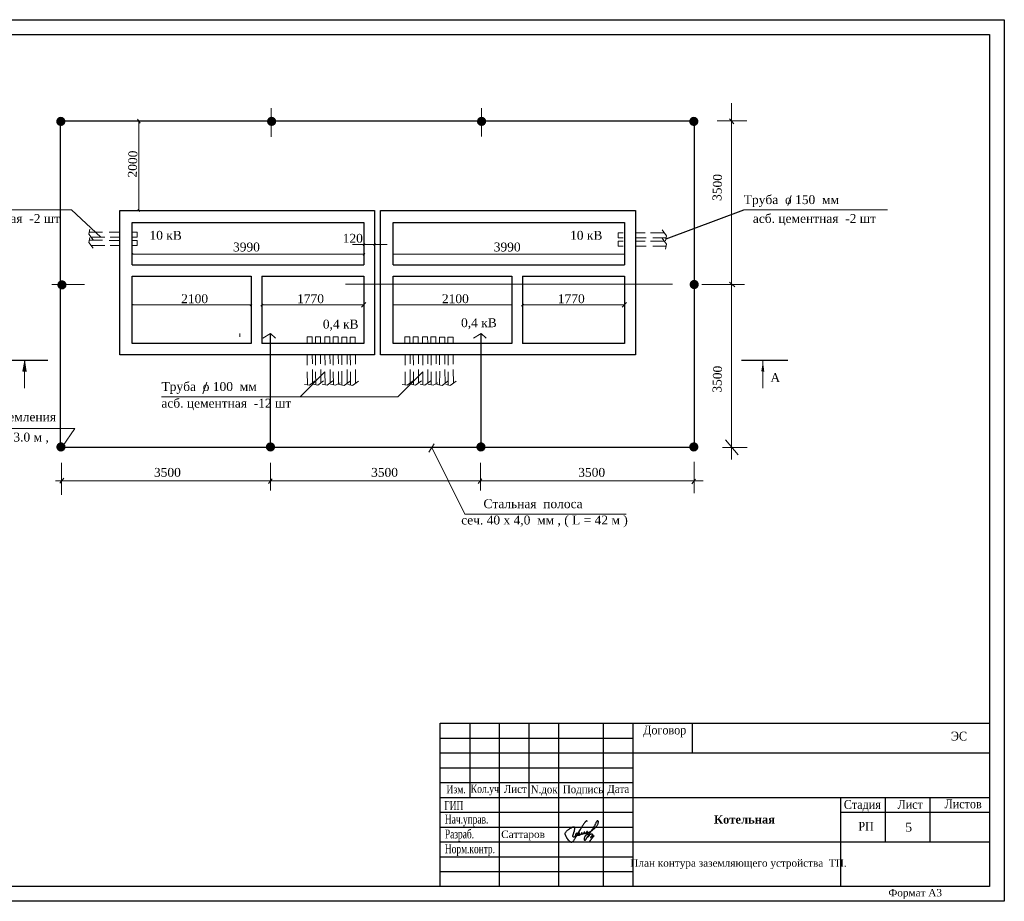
# Model space of a CAD drawing. Extents: x 352696 to 405256, y 4162769 to 4241487.
# Tile 17 of 148: x 404217 to 404549, y 4238799 to 4239096. Entities that reach past the tile are written whole.
import ezdxf

# ---------------------------------------------------------------- set-up
doc = ezdxf.new("R2010")
doc.units = 0
doc.header["$LTSCALE"] = 0.5
doc.header["$MEASUREMENT"] = 0
doc.layers.add('Прект', color=7, linetype='Continuous', true_color=0x000000)
doc.layers.add('РАЗМЕРЫ ВНУТР', color=7, linetype='Continuous', lineweight=25)
doc.layers.add('эл.сети', color=130, linetype='Continuous', lineweight=30)
doc.styles.add('seviyorum', font='times.ttf')
doc.styles.add('stile1', font='times.ttf')
doc.styles.add('style2', font='times.ttf')
doc.styles.add('TIEMS', font='times.ttf')
doc.styles.add('Times 300', font='times.ttf', dxfattribs={"height": 300})
doc.styles.add('Times New Roman', font='times.ttf')

# ---------------------------------------------------------------- blocks, each defined once
blk = doc.blocks.new('А3')
at = {"lineweight": 25}
for points in [[(-7137122, 3112128), (-7095122, 3112128), (-7095122, 3082428), (-7137122, 3082428)], [(-7135122, 3111628), (-7095622, 3111628), (-7095622, 3082928), (-7135122, 3082928)]]:
    blk.add_lwpolyline(points, close=True, dxfattribs=at)
at = {"ltscale": 100, "insert": (-7098122, 3082678), "char_height": 250, "attachment_point": 5, "style": 'TIEMS'}
blk.add_mtext_dynamic_manual_height_columns('Формат А3', width=1841.86, gutter_width=1500, heights=[0], dxfattribs=at)
blk = doc.blocks.new('Имзо')
at = {"color": 5}
blk.add_open_spline([(1171.1, 1083.9), (1171.2, 1084.1), (1171.2, 1084.3), (1170.9, 1084.6), (1170.5, 1084.8), (1170, 1084.4), (1169.4, 1084), (1168.9, 1083.3), (1168.1, 1082.4), (1167.2, 1081.3), (1166.1, 1079.7), (1164.9, 1077.9), (1163.7, 1075.8), (1162.2, 1073.6), (1160.9, 1071.5), (1159.5, 1069.1), (1158.1, 1066.7), (1156.8, 1064.1), (1155.5, 1062), (1154.4, 1060.3), (1153.3, 1058.9), (1152.5, 1057.8), (1151.5, 1057.3), (1150.4, 1057.7), (1149.1, 1058.8), (1147.3, 1060.2), (1146.3, 1062.1), (1145.1, 1063.8), (1144.4, 1065.1), (1143.9, 1066.4), (1143.4, 1067.5), (1143.4, 1069.2), (1144.4, 1070.8), (1145.6, 1072.3), (1147, 1073.4), (1148.5, 1074.4), (1150.2, 1075.5), (1151.8, 1076.3), (1153.2, 1076.9), (1153.9, 1077.2), (1154.8, 1077.4), (1155.4, 1076.4), (1155.4, 1075.6), (1155.3, 1074.7), (1155.2, 1073.5), (1154.8, 1072.1), (1154.5, 1070.8), (1154.1, 1069.8), (1153.8, 1068.6), (1153.4, 1067.6), (1153.1, 1066.6), (1152.8, 1065.8), (1152.9, 1064.8), (1153.9, 1064.1), (1155.1, 1064.5), (1156.3, 1064.9), (1157.5, 1065.6), (1158.3, 1066.3), (1159, 1067), (1159.2, 1067.8), (1159.3, 1068.5), (1158.7, 1069.2), (1157.7, 1068.8), (1157, 1068.2), (1156.6, 1067.4), (1156.3, 1066.7), (1156.1, 1065.9), (1156.9, 1065.2), (1158.1, 1066), (1159.3, 1066.6), (1160.5, 1067.4), (1161.2, 1068.1), (1161.7, 1068.6), (1161.7, 1069), (1161.6, 1069.4), (1161.2, 1069.4), (1160.8, 1069.3), (1160.5, 1068.8), (1160.2, 1068.4), (1159.9, 1067.9), (1159.9, 1067.3), (1159.8, 1066.8), (1160.2, 1066.3), (1160.9, 1066.5), (1161.7, 1066.8), (1162.8, 1067.4), (1163.8, 1068), (1164.5, 1068.6), (1164.9, 1069), (1165.2, 1069.3), (1164.9, 1069.8), (1164.5, 1069.7), (1164.1, 1069.4), (1164, 1069.1), (1163.6, 1068.6), (1163.8, 1067.5), (1165.2, 1067.8), (1166, 1068.3), (1166.7, 1068.6), (1167.2, 1068.9), (1167.7, 1069.2), (1168, 1069.5), (1168.3, 1069.7), (1168.3, 1070.1), (1168.1, 1070.4), (1167.6, 1070.6), (1167.2, 1070.2), (1167, 1069.7), (1166.9, 1069.2), (1167.1, 1068.6), (1167.7, 1068.4), (1168.3, 1068.5), (1168.8, 1068.7), (1169.2, 1069), (1169.8, 1069.2), (1170.3, 1069.6), (1170.8, 1069.8), (1171.1, 1070.2), (1171.5, 1070.4), (1171.5, 1070.8), (1171.6, 1071.3), (1171, 1071.2), (1170.8, 1070.8), (1170.3, 1070.4), (1170.1, 1069.9), (1170, 1069.4), (1170.1, 1069.1), (1170.4, 1068.8), (1170.9, 1068.9), (1171.4, 1069.2), (1172.1, 1069.5), (1172.7, 1069.9), (1173.5, 1070.2), (1174.2, 1070.6), (1175, 1071), (1176.1, 1071.6), (1177.5, 1072.4), (1178.7, 1073.5), (1180, 1074.6), (1181.1, 1075.7), (1182.2, 1076.9), (1183, 1078.1), (1184, 1079.1), (1184.6, 1080.1), (1185.3, 1081.3), (1185.3, 1082.5), (1185.4, 1083.6), (1185.2, 1084.5), (1184.5, 1084.9), (1183.7, 1084.7), (1183.2, 1084), (1182.6, 1083), (1182, 1081.8), (1181.1, 1080.2), (1180.3, 1078.4), (1179.3, 1076.7), (1178.6, 1075.2), (1177.8, 1074), (1177, 1073), (1176.5, 1071.9), (1175.7, 1071.1), (1175.2, 1070.1), (1174.6, 1069.3), (1173.8, 1068.2), (1173.2, 1067), (1172.6, 1066.1), (1172.2, 1065.5), (1171.8, 1065), (1171.3, 1064.4), (1171, 1063.6), (1170.4, 1062.8), (1169.9, 1062), (1169.4, 1061.2), (1169, 1060.6), (1168.7, 1060.2), (1168.3, 1059.8), (1167.8, 1060.3), (1167.6, 1061), (1167.7, 1061.9), (1167.8, 1062.9), (1168.1, 1063.8), (1168.6, 1064.7), (1169, 1065.6), (1169.5, 1066.4), (1170.3, 1067), (1170.9, 1067.6), (1171.7, 1067.9), (1172.5, 1068.2), (1173.2, 1068.2), (1174, 1068), (1174, 1067.2), (1174, 1066.5), (1173.6, 1065.8), (1173.2, 1065.3), (1172.9, 1064.8), (1172.5, 1064.4), (1172.1, 1064.1), (1171.6, 1063.8), (1171.6, 1064.9), (1172.4, 1065.2), (1172.9, 1065.9), (1173.4, 1066.3), (1173.8, 1066.7), (1174.4, 1067.2), (1175.1, 1067.7), (1175.9, 1068), (1176.5, 1068.3), (1177.2, 1068.5), (1177.6, 1068.1), (1177.8, 1067.8), (1178, 1067.3), (1177.7, 1066.8), (1177.4, 1066.2), (1177.1, 1065.6), (1176.7, 1065.1), (1176.3, 1064.7), (1176.1, 1064.3), (1175.7, 1064.1), (1175.3, 1063.4), (1176.4, 1064.2), (1176.9, 1064.6), (1177.7, 1065), (1178.1, 1065.5), (1178.6, 1065.7), (1179, 1065.9), (1179.4, 1066.1), (1179.6, 1065.6), (1179.4, 1065.3), (1179.2, 1064.9), (1178.9, 1064.5), (1178.3, 1064), (1177.8, 1063.3), (1177.1, 1062.3), (1176.3, 1061.5), (1175.7, 1060.6), (1175.1, 1059.9), (1174.6, 1059.1), (1174, 1058.6), (1173.8, 1058.2), (1173.8, 1058.2)], degree=3, knots=[0, 0, 0, 0, 0.513448, 0.778442, 1.104661, 1.704776, 2.452288, 3.45026, 4.324221, 5.947189, 7.813706, 10.086697, 12.416961, 15.084433, 18.013444, 19.930478, 23.226491, 26.538854, 28.582206, 30.510688, 32.78655, 33.889821, 34.643612, 35.656301, 37.257657, 39.781515, 42.375023, 43.560099, 45.9476, 46.941841, 47.767292, 49.564283, 51.675996, 53.262317, 55.2939, 56.95896, 58.79076, 61.326017, 62.413148, 63.084418, 63.878144, 64.720464, 66.023899, 66.222465, 67.487815, 69.680005, 70.444245, 71.673472, 72.848295, 74.105126, 74.94512, 75.912346, 76.736311, 77.698008, 79.003768, 80.281432, 81.605861, 82.813812, 83.664349, 84.504922, 85.074787, 85.799177, 86.742401, 87.819462, 88.673482, 89.415056, 90.21756, 90.733173, 92.042692, 93.77869, 95.204299, 96.256932, 96.685701, 97.162976, 97.450585, 97.80414, 98.243933, 98.660495, 99.209233, 99.913193, 100.436068, 100.907806, 101.32112, 101.958786, 102.795823, 104.16382, 105.540878, 106.28524, 106.753115, 107.246352, 107.575339, 108.017534, 108.471017, 108.807397, 109.213417, 110.179303, 111.257909, 112.601544, 113.10194, 113.790857, 114.31637, 114.690476, 115.029799, 115.380504, 115.694795, 116.157893, 116.641327, 117.21885, 117.657806, 118.307804, 118.946395, 119.406099, 119.996636, 120.533035, 121.049928, 121.752832, 122.362533, 122.775697, 123.14845, 123.551347, 123.960934, 124.293112, 124.810641, 125.428713, 126.106175, 126.437823, 126.833139, 127.128989, 127.632689, 128.194828, 128.976292, 129.709658, 130.603096, 131.404911, 132.114243, 133.326193, 135.129377, 136.959238, 138.347922, 140.082276, 141.639056, 143.243221, 144.25244, 145.980999, 146.768782, 148.214309, 149.370132, 150.185538, 150.858223, 151.610615, 152.421286, 153.496928, 154.941798, 156.653623, 158.748371, 161.045054, 162.367963, 163.886023, 165.324138, 166.052919, 167.666871, 168.409371, 169.617499, 170.688812, 172.289568, 173.638016, 173.929032, 174.60896, 175.395587, 176.326184, 177.139483, 178.342116, 179.136178, 179.881286, 180.559012, 180.797198, 181.344394, 182.130694, 183.09232, 183.924489, 185.11666, 186.029941, 186.98736, 188.004267, 188.880669, 189.776591, 190.640965, 191.418162, 192.300139, 192.836482, 193.572754, 194.359274, 195.059248, 195.645757, 196.275825, 196.836434, 197.393473, 197.744916, 198.313761, 199.39963, 200.284077, 200.888029, 201.308358, 202.088544, 203.10639, 203.833779, 204.650868, 205.260503, 205.631492, 206.120942, 206.589442, 207.122884, 207.8584, 208.550206, 209.164504, 209.697645, 210.169548, 210.617603, 210.967838, 211.831922, 212.736155, 213.508345, 214.127393, 214.694869, 215.099289, 215.513221, 215.820459, 216.227676, 216.640543, 217.201282, 217.755805, 218.854347, 219.841286, 221.395423, 222.281114, 223.091839, 224.118174, 225.015842, 225.33663, 225.33663, 225.33663, 225.33663], dxfattribs=at)
blk = doc.blocks.new('пыпвып')
at = {"color": 0, "lineweight": 30, "ltscale": 50}
for p, q in [((3576.11, 1026.25), (3576.11, 1081.25)), ((3576.11, 1081.25), (3761.11, 1081.25)), ((3596.11, 1026.25), (3596.11, 1081.25)), ((3616.11, 1026.25), (3616.11, 1081.25)), ((3631.11, 1026.25), (3631.11, 1081.25)), ((3641.11, 1026.25), (3641.11, 1081.25)), ((3661.11, 1071.34), (3661.11, 1081.25)), ((3761.11, 1081.25), (3761.11, 1026.25)), ((3576.11, 1061.25), (3641.11, 1061.25)), ((3576.11, 1056.25), (3641.11, 1056.25)), ((3711.11, 1051.25), (3761.11, 1051.25)), ((3761.11, 1026.25), (3576.11, 1026.25))]:
    blk.add_line(p, q, dxfattribs=at)
at = {"color": 0}
for p, q in [((3576.11, 1076.25), (3641.11, 1076.25)), ((3576.11, 1071.25), (3641.11, 1071.25)), ((3576.11, 1066.25), (3641.11, 1066.25)), ((3576.11, 1051.25), (3641.11, 1051.25)), ((3576.11, 1046.25), (3641.11, 1046.25)), ((3576.11, 1041.25), (3641.11, 1041.25)), ((3576.11, 1036.25), (3641.11, 1036.25)), ((3576.11, 1031.25), (3641.11, 1031.25))]:
    blk.add_line(p, q, dxfattribs=at)
at = {"color": 0, "lineweight": 30, "ltscale": 50}
for points in [[(3586.11, 1081.25), (3586.11, 1056.25)], [(3606.11, 1056.25), (3606.11, 1081.25)], [(3641.11, 1071.25), (3761.11, 1071.25)], [(3641.11, 1056.25), (3761.11, 1056.25)], [(3711.11, 1026.25), (3711.11, 1056.25)], [(3726.11, 1041.25), (3726.11, 1056.25)], [(3741.11, 1041.25), (3741.11, 1056.25)], [(3641.11, 1041.25), (3761.11, 1041.25)]]:
    blk.add_lwpolyline(points, dxfattribs=at)
at = {"xscale": 0.2663785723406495, "yscale": 0.2663785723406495, "zscale": 0.2663785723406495}
blk.add_blockref('Имзо', (3313.64, 759.42), dxfattribs=at)
at = {"color": 0, "style": 'seviyorum'}
for s, height, width, p in [('Договор', 3, 0.9, (3644.48, 1077.47)), ('ЭС', 3, 0.9, (3748.14, 1075.4)), ('Изм.', 2.7, 0.8, (3578.23, 1057.65)), ('Кол.уч', 2.7, 0.8, (3586.4, 1057.83)), ('Лист', 2.7, 0.9, (3597.59, 1057.74)), ('N.док', 2.7, 0.9, (3606.62, 1057.63)), ('Подпись', 2.7, 0.9, (3617.45, 1057.66)), ('Дата', 2.7, 0.9, (3632.41, 1057.78)), ('Стадия', 3, 0.9, (3712.07, 1052.37)), ('Лист', 3, 0.9, (3730.15, 1052.41)), ('Листов', 3, 0.9, (3745.99, 1052.57)), ('РП', 3, 0.9, (3716.96, 1045.02))]:
    blk.add_text(s, height=height, dxfattribs=dict(at, width=width)).set_placement(p)
at = {"color": 0, "lineweight": 30, "style": 'TIEMS', "width": 0.7}
for s, p in [('ГИП', (3577.51, 1052.01)), ('Нач.управ.', (3577.71, 1047.44)), ('Разраб.', (3577.71, 1042.44)), ('Норм.контр.', (3577.71, 1037.44))]:
    blk.add_text(s, height=3, dxfattribs=at).set_placement(p)
at = {"color": 0, "linetype": 'ByBlock', "insert": (3596.67, 1045.08), "char_height": 2.5, "width": 29.1808, "attachment_point": 1, "style": 'Times New Roman'}
blk.add_mtext('Саттаров', dxfattribs=at)
at = {"layer": 'Прект', "color": 18, "lineweight": 80, "true_color": 0x000000, "insert": (3674.38, 1050.23, -366.29), "char_height": 2.8, "width": 69.6499, "attachment_point": 2, "rotation": 0.0177, "line_spacing_factor": 0.941835, "style": 'seviyorum'}
blk.add_mtext('        {\\fTimes New Roman|b1|i0|c204|p18;\\C7;Котельная} ', dxfattribs=at)

msp = doc.modelspace()

# ---------------------------------------------------------------- hatches: boundary and pattern name
at = {"ltscale": 30, "transparency": 33554687}
for points in [[(404229.7625, 4239061.6146, 1), (404232.8736, 4239061.6146, 1)], [(404300.7488, 4239061.6146, 1), (404303.8598, 4239061.6146, 1)], [(404371.452, 4239061.6146, 1), (404374.563, 4239061.6146, 1)], [(404442.9387, 4239061.6146, 1), (404446.0498, 4239061.6146, 1)], [(404230.1353, 4239006.5435, 1), (404233.2463, 4239006.5435, 1)], [(404443.0698, 4239006.6692, 1), (404446.1808, 4239006.6692, 1)], [(404229.8023, 4238951.9496, 1), (404232.9133, 4238951.9496, 1)], [(404300.3658, 4238951.9496, 1), (404303.4769, 4238951.9496, 1)], [(404371.2429, 4238951.9496, 1), (404374.3539, 4238951.9496, 1)], [(404442.9387, 4238951.9496, 1), (404446.0498, 4238951.9496, 1)]]:
    msp.add_hatch(color=0, dxfattribs=at).paths.add_polyline_path(points)
at = {"lineweight": 20, "ltscale": 30, "transparency": 33554687}
h = msp.add_hatch(color=0, dxfattribs=at)
h.paths.add_polyline_path([(404219.1023, 4238980.4939), (404218.5596, 4238977.4754), (404219.1023, 4238977.4303)])
h.paths.add_polyline_path([(404219.1516, 4238980.7681), (404219.1023, 4238980.4939), (404219.1023, 4238977.4303), (404219.5955, 4238977.3893)])
h = msp.add_hatch(color=0, dxfattribs=at)
h.paths.add_polyline_path([(404467.7358, 4238980.4111), (404467.1931, 4238977.3925), (404467.7358, 4238977.3474)])
h.paths.add_polyline_path([(404467.7851, 4238980.6853), (404467.7358, 4238980.4111), (404467.7358, 4238977.3474), (404468.229, 4238977.3065)])

# ---------------------------------------------------------------- linework, layer by layer
at = {"color": 0, "lineweight": 20, "ltscale": 30, "transparency": 33554687}
for p, q in [((404302.1879, 4239066.1152), (404302.1879, 4239056.4297)), ((404372.9933, 4239066.0682), (404372.9933, 4239056.4808)), ((404457.1813, 4239067.7089), (404457.1813, 4238947.6618)), ((404257.1738, 4239062.3641), (404258.0408, 4239061.0168)), ((404456.4572, 4239062.4323), (404457.9793, 4239060.8427)), ((404257.5644, 4239061.7596), (404257.5644, 4239031.6276)), ((404452.3498, 4239061.7596), (404457.6374, 4239061.7596)), ((404457.1013, 4239061.7596), (404462.3889, 4239061.7596)), ((404477.2419, 4239036.5978), (404476.1484, 4239033.2364)), ((404186.5637, 4239031.8126), (404234.9591, 4239031.8126)), ((404234.9591, 4239031.8126), (404244.7422, 4239022.6165)), ((404257.2909, 4239031.9173), (404257.9174, 4239031.2617)), ((404461.3435, 4239031.8126), (404509.7388, 4239031.8126)), ((404241.1253, 4239025.3305), (404240.8068, 4239023.6594)), ((404240.8068, 4239023.6594), (404242.2406, 4239021.6699)), ((404241.1253, 4239022.5378), (404240.8068, 4239020.8666)), ((404240.9806, 4239024.3422), (404245.3428, 4239024.3422)), ((404246.1339, 4239022.6165), (404241.5129, 4239022.6165)), ((404247.6062, 4239024.3138), (404251.1429, 4239024.3138)), ((404251.1429, 4239022.6165), (404247.9697, 4239022.6165)), ((404255.4011, 4239024.3248), (404257.0861, 4239024.3248)), ((404257.0861, 4239022.6174), (404255.4011, 4239022.6174)), ((404257.0861, 4239024.3248), (404257.0861, 4239022.6174)), ((404418.9985, 4239022.401), (404418.9985, 4239024.1084)), ((404418.9985, 4239024.1084), (404420.6836, 4239024.1084)), ((404420.6836, 4239022.401), (404418.9985, 4239022.401)), ((404424.9418, 4239024.1092), (404428.1149, 4239024.1092)), ((404428.4784, 4239022.412), (404424.9418, 4239022.412)), ((404429.9508, 4239024.1092), (404434.5717, 4239024.1092)), ((404435.104, 4239022.3835), (404430.7418, 4239022.3835)), ((404435.2778, 4239023.0664), (404433.844, 4239025.0558)), ((404435.2778, 4239020.2736), (404433.844, 4239022.2631)), ((404434.9593, 4239021.3952), (404435.2778, 4239023.0664)), ((404240.8068, 4239020.8666), (404242.2406, 4239018.8772)), ((404240.9806, 4239021.5495), (404245.3428, 4239021.5495)), ((404246.1339, 4239019.8238), (404241.5129, 4239019.8238)), ((404247.6062, 4239021.521), (404251.1429, 4239021.521)), ((404251.1429, 4239019.8238), (404247.9697, 4239019.8238)), ((404255.4011, 4239021.532), (404257.0861, 4239021.532)), ((404257.0861, 4239019.8246), (404255.4011, 4239019.8246)), ((404257.0861, 4239021.532), (404257.0861, 4239019.8246)), ((404329.555, 4239020.1145), (404341.2483, 4239020.1145)), ((404333.6486, 4239020.4538), (404333.0986, 4239019.7474)), ((404337.2747, 4239020.4538), (404336.7247, 4239019.7474)), ((404418.9985, 4239019.6082), (404418.9985, 4239021.3156)), ((404418.9985, 4239021.3156), (404420.6836, 4239021.3156)), ((404420.6836, 4239019.6082), (404418.9985, 4239019.6082)), ((404424.9418, 4239021.3165), (404428.1149, 4239021.3165)), ((404428.4784, 4239019.6192), (404424.9418, 4239019.6192)), ((404429.9508, 4239021.3165), (404434.5717, 4239021.3165)), ((404435.104, 4239019.5908), (404430.7418, 4239019.5908)), ((404434.9593, 4239018.6025), (404435.2778, 4239020.2736)), ((404255.623, 4239017.1746), (404255.2333, 4239016.6001)), ((404255.4011, 4239016.8332), (404333.3662, 4239016.8332)), ((404333.6486, 4239017.17), (404333.0986, 4239016.4636)), ((404343.2113, 4239016.8332), (404421.1764, 4239016.8332)), ((404228.333, 4239006.6885), (404239.2867, 4239006.6885)), ((404327.1893, 4239006.7596), (404437.3133, 4239006.7596)), ((404447.2392, 4239006.6581), (404461.5194, 4239006.6581)), ((404456.4574, 4239007.416), (404458.2601, 4239005.8501)), ((404255.5633, 4239000.031), (404255.2933, 4238999.6143)), ((404255.4011, 4238999.8271), (404295.4011, 4238999.8271)), ((404295.6527, 4239000.1765), (404295.1414, 4238999.5103)), ((404299.3128, 4239000.1952), (404298.6631, 4238999.405)), ((404298.9745, 4238999.809), (404333.3662, 4238999.809)), ((404333.9999, 4239000.6299), (404332.5951, 4238998.9787)), ((404343.2113, 4238999.8271), (404383.2113, 4238999.8271)), ((404387.123, 4239000.1952), (404386.4734, 4238999.405)), ((404386.7847, 4238999.809), (404421.1764, 4238999.809)), ((404421.8102, 4239000.6299), (404420.4053, 4238998.9787)), ((404251.1429, 4238991.5926), (404251.1429, 4238983.0124)), ((404291.5984, 4238990.2129), (404291.5984, 4238989.0022)), ((404301.9181, 4238990.2129), (404299.3486, 4238988.5795)), ((404301.9181, 4238990.2129), (404303.5942, 4238988.633)), ((404314.2471, 4238988.9955), (404315.9545, 4238989.0085)), ((404314.2638, 4238986.824), (404314.2471, 4238988.9955)), ((404315.9545, 4238989.0085), (404315.9712, 4238986.824)), ((404317.0398, 4238989.0169), (404318.7471, 4238989.0299)), ((404317.0566, 4238986.824), (404317.0398, 4238989.0169)), ((404318.7471, 4238989.0299), (404318.764, 4238986.824)), ((404320.2076, 4238988.9955), (404321.9149, 4238989.0085)), ((404320.2242, 4238986.824), (404320.2076, 4238988.9955)), ((404321.9149, 4238989.0085), (404321.9316, 4238986.824)), ((404323.0002, 4238989.0169), (404324.7076, 4238989.0299)), ((404323.017, 4238986.824), (404323.0002, 4238989.0169)), ((404324.7239, 4238986.9042), (404324.7072, 4238989.0756)), ((404324.7076, 4238989.0299), (404324.7245, 4238986.824)), ((404347.1849, 4238988.9955), (404348.8923, 4238989.0085)), ((404347.2016, 4238986.824), (404347.1849, 4238988.9955)), ((404348.8923, 4238989.0085), (404348.909, 4238986.824)), ((404349.9776, 4238989.0169), (404351.6849, 4238989.0299)), ((404349.9944, 4238986.824), (404349.9776, 4238989.0169)), ((404351.6849, 4238989.0299), (404351.7019, 4238986.824)), ((404353.1454, 4238988.9955), (404354.8527, 4238989.0085)), ((404353.162, 4238986.824), (404353.1454, 4238988.9955)), ((404354.8527, 4238989.0085), (404354.8694, 4238986.824)), ((404355.9381, 4238989.0169), (404357.6454, 4238989.0299)), ((404355.9549, 4238986.824), (404355.9381, 4238989.0169)), ((404357.6617, 4238986.9042), (404357.645, 4238989.0756)), ((404357.6454, 4238989.0299), (404357.6623, 4238986.824)), ((404372.8623, 4238990.2129), (404370.2928, 4238988.5795)), ((404372.8623, 4238990.2129), (404374.5384, 4238988.633)), ((404325.9627, 4238988.928), (404327.67, 4238988.9411)), ((404325.9627, 4238988.928), (404325.9627, 4238986.824)), ((404327.67, 4238988.9411), (404327.6868, 4238986.7566)), ((404328.7554, 4238988.9494), (404330.4627, 4238988.9625)), ((404328.7722, 4238986.7566), (404328.7554, 4238988.9494)), ((404330.4627, 4238988.9625), (404330.4796, 4238986.7566)), ((404358.9005, 4238988.928), (404360.6079, 4238988.9411)), ((404358.9005, 4238988.928), (404358.9005, 4238986.824)), ((404360.6079, 4238988.9411), (404360.6246, 4238986.7566)), ((404361.6932, 4238988.9494), (404363.4005, 4238988.9625)), ((404361.71, 4238986.7566), (404361.6932, 4238988.9494)), ((404363.4005, 4238988.9625), (404363.4174, 4238986.7566)), ((404314.3308, 4238979.5159), (404314.3037, 4238983.0525)), ((404316.0008, 4238983.0655), (404316.0251, 4238979.8924)), ((404317.1234, 4238979.5373), (404317.0963, 4238983.0739)), ((404318.7935, 4238983.0869), (404318.8178, 4238979.9138)), ((404320.2912, 4238979.5159), (404320.2641, 4238983.0525)), ((404321.9613, 4238983.0655), (404321.9856, 4238979.8924)), ((404323.0839, 4238979.5373), (404323.0568, 4238983.0739)), ((404324.7539, 4238983.0869), (404324.7783, 4238979.9138)), ((404325.953, 4238983.0124), (404325.953, 4238979.556)), ((404327.7164, 4238982.998), (404327.7407, 4238979.825)), ((404328.839, 4238979.4698), (404328.8119, 4238983.0064)), ((404330.5091, 4238983.0194), (404330.5334, 4238979.8464)), ((404347.2686, 4238979.5159), (404347.2415, 4238983.0525)), ((404348.9387, 4238983.0655), (404348.963, 4238979.8924)), ((404350.0613, 4238979.5373), (404350.0342, 4238983.0739)), ((404351.7313, 4238983.0869), (404351.7556, 4238979.9138)), ((404353.229, 4238979.5159), (404353.2019, 4238983.0525)), ((404354.8991, 4238983.0655), (404354.9234, 4238979.8924)), ((404356.0217, 4238979.5373), (404355.9946, 4238983.0739)), ((404357.6918, 4238983.0869), (404357.7161, 4238979.9138)), ((404358.8908, 4238983.0124), (404358.8908, 4238979.556)), ((404360.6542, 4238982.998), (404360.6785, 4238979.825)), ((404361.7768, 4238979.4698), (404361.7497, 4238983.0064)), ((404363.4469, 4238983.0194), (404363.4712, 4238979.8464)), ((404218.5596, 4238977.4754), (404219.1795, 4238980.9235)), ((404219.0992, 4238981.1187), (404219.1023, 4238981.1432)), ((404219.1055, 4238981.1184), (404219.0992, 4238981.1187)), ((404219.1023, 4238981.1432), (404219.1023, 4238971.7997)), ((404219.1023, 4238981.1432), (404219.1055, 4238981.1184)), ((404219.1055, 4238981.1184), (404219.5955, 4238977.3893)), ((404467.7358, 4238981.0604), (404467.7358, 4238971.7169)), ((404219.5955, 4238977.3893), (404218.5596, 4238977.4754)), ((404311.9222, 4238968.8621), (404320.2801, 4238977.2523)), ((404314.353, 4238972.8903), (404314.3196, 4238977.2523)), ((404316.0392, 4238978.0566), (404316.0746, 4238973.4358)), ((404317.1457, 4238972.9117), (404317.1123, 4238977.2737)), ((404318.8319, 4238978.078), (404318.8673, 4238973.4572)), ((404320.3135, 4238972.8903), (404320.2801, 4238977.2523)), ((404321.9996, 4238978.0566), (404322.0351, 4238973.4358)), ((404323.1062, 4238972.9117), (404323.0727, 4238977.2737)), ((404324.8131, 4238972.9705), (404324.7797, 4238977.3325)), ((404325.9917, 4238977.5003), (404325.916, 4238972.8071)), ((404327.7548, 4238977.9891), (404327.7902, 4238973.3683)), ((404328.8613, 4238972.8442), (404328.8279, 4238977.2063)), ((404330.5475, 4238978.0105), (404330.5829, 4238973.3897)), ((404344.86, 4238968.8621), (404353.2179, 4238977.2523)), ((404347.2909, 4238972.8903), (404347.2574, 4238977.2523)), ((404348.977, 4238978.0566), (404349.0124, 4238973.4358)), ((404350.0835, 4238972.9117), (404350.0501, 4238977.2737)), ((404351.7697, 4238978.078), (404351.8051, 4238973.4572)), ((404353.2513, 4238972.8903), (404353.2179, 4238977.2523)), ((404354.9375, 4238978.0566), (404354.9729, 4238973.4358)), ((404356.044, 4238972.9117), (404356.0105, 4238977.2737)), ((404357.751, 4238972.9705), (404357.7175, 4238977.3325)), ((404358.9295, 4238977.5003), (404358.8538, 4238972.8071)), ((404360.6926, 4238977.9891), (404360.728, 4238973.3683)), ((404361.7991, 4238972.8442), (404361.7657, 4238977.2063)), ((404363.4853, 4238978.0105), (404363.5207, 4238973.3897)), ((404280.4549, 4238973.7196), (404279.1793, 4238969.8251)), ((404313.3637, 4238973.0274), (404315.0372, 4238972.7217)), ((404315.0372, 4238972.7217), (404317.0156, 4238974.1707)), ((404316.1563, 4238973.0488), (404317.8299, 4238972.7431)), ((404317.8299, 4238972.7431), (404319.8083, 4238974.1921)), ((404319.3497, 4238973.0488), (404321.0232, 4238972.7431)), ((404320.9976, 4238972.7217), (404322.9761, 4238974.1707)), ((404322.1168, 4238973.0488), (404323.7903, 4238972.7431)), ((404323.7903, 4238972.7431), (404325.3702, 4238973.5139)), ((404325.0792, 4238972.9599), (404326.7528, 4238972.6542)), ((404326.7528, 4238972.6542), (404328.7312, 4238974.1033)), ((404327.9958, 4238973.0008), (404329.6693, 4238972.6951)), ((404329.5455, 4238972.6756), (404331.5239, 4238974.1247)), ((404346.3015, 4238973.0274), (404347.975, 4238972.7217)), ((404347.975, 4238972.7217), (404349.9535, 4238974.1707)), ((404349.0942, 4238973.0488), (404350.7677, 4238972.7431)), ((404350.7677, 4238972.7431), (404352.7461, 4238974.1921)), ((404352.2875, 4238973.0488), (404353.961, 4238972.7431)), ((404353.9355, 4238972.7217), (404355.9139, 4238974.1707)), ((404355.0546, 4238973.0488), (404356.7281, 4238972.7431)), ((404356.7281, 4238972.7431), (404358.308, 4238973.5139)), ((404358.0171, 4238972.9599), (404359.6906, 4238972.6542)), ((404359.6906, 4238972.6542), (404361.669, 4238974.1033)), ((404360.9336, 4238973.0008), (404362.6072, 4238972.6951)), ((404362.4833, 4238972.6756), (404364.4617, 4238974.1247)), ((404265.264, 4238968.8621), (404344.86, 4238968.8621)), ((404186.5421, 4238958.1713), (404235.9993, 4238958.1713)), ((404235.9993, 4238958.1713), (404231.8513, 4238952.1149)), ((404357.0654, 4238952.9809), (404355.2218, 4238950.2184)), ((404455.1673, 4238954.3957), (404459.4174, 4238949.3413)), ((404356.2503, 4238951.7596), (404367.336, 4238929.3323)), ((404454.1653, 4238951.764), (404462.4818, 4238951.764)), ((404231.6039, 4238946.599), (404231.6039, 4238935.7598)), ((404301.9091, 4238946.5706), (404301.9091, 4238937.2809)), ((404372.6123, 4238946.5706), (404372.6123, 4238937.2809)), ((404444.5829, 4238946.883), (404444.5829, 4238936.4233)), ((404229.4842, 4238940.499), (404447.6432, 4238940.499)), ((404232.306, 4238941.3739), (404231.0293, 4238939.7985)), ((404302.542, 4238941.1897), (404301.2654, 4238939.6144)), ((404373.1449, 4238941.1897), (404371.8682, 4238939.6144)), ((404445.0491, 4238941.075), (404443.7724, 4238939.4997)), ((404367.336, 4238929.3323), (404421.7507, 4238929.3323))]:
    msp.add_line(p, q, dxfattribs=at)
at = {"color": 0, "lineweight": 25, "transparency": 33554687}
msp.add_line((404435.1554, 4239022.091), (404461.3533, 4239031.8584), dxfattribs=at)
at = {"layer": 'эл.сети', "color": 0, "ltscale": 1000, "transparency": 33554687}
for p, q in [((404231.2163, 4239061.7596), (404444.656, 4239061.7596)), ((404231.2163, 4238951.7596), (404231.2163, 4239061.7596)), ((404444.656, 4239061.7596), (404444.656, 4238951.7596)), ((404251.1429, 4238983.0124), (404251.1429, 4239031.6276)), ((404251.2074, 4239031.6276), (404337.0108, 4239031.6276)), ((404337.0108, 4239031.6276), (404337.0108, 4238983.0124)), ((404338.9531, 4238983.0124), (404338.9531, 4239031.6276)), ((404339.0176, 4239031.6276), (404424.821, 4239031.6276)), ((404424.821, 4239031.6276), (404424.821, 4238983.0124)), ((404255.3896, 4239027.5479), (404333.3662, 4239027.5479)), ((404255.4011, 4239013.308), (404255.4011, 4239027.5479)), ((404333.3662, 4239027.5479), (404333.3662, 4239013.308)), ((404343.1999, 4239027.5479), (404421.1764, 4239027.5479)), ((404343.2113, 4239013.308), (404343.2113, 4239027.5479)), ((404421.1764, 4239027.5479), (404421.1764, 4239013.308)), ((404255.4011, 4239013.308), (404333.3662, 4239013.308)), ((404343.2113, 4239013.308), (404421.1764, 4239013.308)), ((404255.4011, 4238986.824), (404255.4011, 4239009.4946)), ((404255.4011, 4239009.4946), (404295.3902, 4239009.4946)), ((404295.3902, 4239009.4946), (404295.3902, 4238986.824)), ((404298.9745, 4239009.4946), (404298.9745, 4238986.824)), ((404298.9745, 4239009.4946), (404333.3662, 4239009.4946)), ((404333.3662, 4239009.4946), (404333.3662, 4238986.824)), ((404343.2113, 4238986.824), (404343.2113, 4239009.4946)), ((404343.2113, 4239009.4946), (404383.2004, 4239009.4946)), ((404383.2004, 4239009.4946), (404383.2004, 4238986.824)), ((404386.7847, 4239009.4946), (404386.7847, 4238986.824)), ((404386.7847, 4239009.4946), (404421.1764, 4239009.4946)), ((404421.1764, 4239009.4946), (404421.1764, 4238986.824)), ((404301.9181, 4238951.7596), (404301.9181, 4238990.2129)), ((404372.8623, 4238951.7596), (404372.8623, 4238990.2129)), ((404295.3902, 4238986.824), (404255.4011, 4238986.824)), ((404333.3662, 4238986.824), (404298.9745, 4238986.824)), ((404383.2004, 4238986.824), (404343.2113, 4238986.824)), ((404421.1764, 4238986.824), (404386.7847, 4238986.824)), ((404337.0108, 4238983.0124), (404251.1429, 4238983.0124)), ((404424.821, 4238983.0124), (404338.9531, 4238983.0124)), ((404211.306, 4238981.1432), (404226.8986, 4238981.1432)), ((404460.5185, 4238981.1432), (404476.111, 4238981.1432)), ((404444.656, 4238951.7596), (404231.2163, 4238951.7596))]:
    msp.add_line(p, q, dxfattribs=at)

# ---------------------------------------------------------------- block references
at = {"xscale": 0.01, "yscale": 0.01, "zscale": 0.01}
msp.add_blockref('А3', (475500.2807, 4207974.5956), dxfattribs=at)
at = {"lineweight": 30}
msp.add_blockref('пыпвып', (400782.9494, 4237777.6298), dxfattribs=at)

# ---------------------------------------------------------------- texts
at = {"color": 0, "lineweight": 30, "ltscale": 30, "insert": (404515.7407, 4238825.3223), "char_height": 3, "width": 4.662101, "attachment_point": 1, "style": 'stile1'}
msp.add_mtext('5', dxfattribs=at)
at = {"ltscale": 200, "insert": (404459.058, 4238811.3785), "char_height": 3, "width": 69.97, "attachment_point": 5, "style": 'Times 300'}
msp.add_mtext('{\\fTimes New Roman|b0|i0|c204|p22;\\H0.83333x; План контура заземляющего устройства  ТП.  \\H1.2x; }', dxfattribs=at)
at = {"layer": 'РАЗМЕРЫ ВНУТР', "color": 0, "linetype": 'Continuous', "lineweight": 40, "ltscale": 1.5, "transparency": 33554687, "style": 'style2'}
for s, p in [('  2000', (404256.8192, 4239040.4092)), ('  3500', (404453.715, 4239032.5257)), ('  3500', (404453.715, 4238967.9313))]:
    msp.add_text(s, height=3, rotation=88.484, dxfattribs=at).set_placement(p)
for s, p in [('  Труба  о 150  мм', (404459.0423, 4239033.7584)), ('   асб. цементная  -2 шт', (404186.195, 4239027.3976)), ('   асб. цементная  -2 шт', (404460.9747, 4239027.3976)), ('10 кВ', (404261.1766, 4239021.7396)), ('  120', (404323.9809, 4239020.7358)), ('10 кВ', (404402.8202, 4239021.7396)), (' 3990', (404288.1693, 4239017.8051)), (' 3990', (404375.9795, 4239017.8051)), ('  2100', (404269.5852, 4239000.3797)), ('1770', (404310.8865, 4239000.3797)), ('  2100', (404357.3954, 4239000.3797)), ('1770', (404398.6967, 4239000.3797)), (' 0,4 кВ', (404318.4336, 4238991.8189)), (' 0,4 кВ', (404364.9717, 4238992.2928)), ('    А', (404465.7609, 4238973.8112)), ('  Труба  о 100  мм', (404262.9628, 4238970.8079)), ('   асб. цементная  -12 шт', (404261.7845, 4238965.187)), ('Электрод  заземления', (404187.4786, 4238960.5766)), (' О 16 мм , L = 3.0 м ,   ', (404187.4164, 4238953.7649)), ('3500', (404262.68, 4238941.8812)), ('3500', (404335.8037, 4238941.8812)), ('3500', (404405.5667, 4238941.8812)), ('  Стальная  полоса', (404371.3916, 4238931.3092)), ('  сеч. 40 х 4,0  мм , ( L = 42 м )', (404363.9004, 4238925.8224))]:
    msp.add_text(s, height=3, dxfattribs=at).set_placement(p)

doc.saveas('drawing.dxf')
